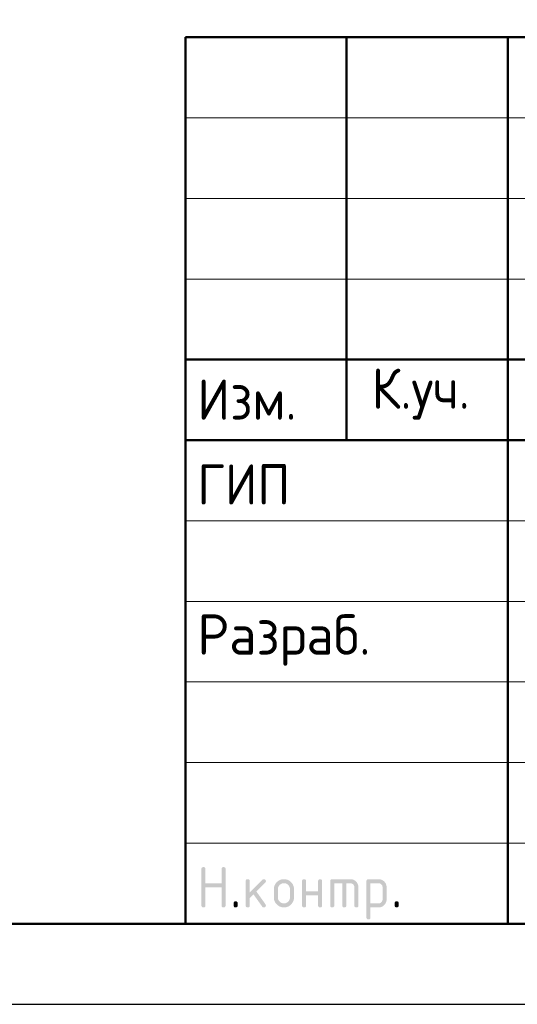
# Model space of a CAD drawing. Header units: millimetres. Extents: x -5 to 21005, y -5 to 14855.
# Tile 2 of 14: x 10986 to 12530, y 0 to 3055. Entities that reach past the tile are written whole.
import ezdxf

# ---------------------------------------------------------------- set-up
doc = ezdxf.new("R2010")
doc.units = ezdxf.units.MM
doc.layers.add('Standard', color=7, linetype='Continuous', lineweight=25)
doc.styles.add('ISOCPEUR', font='txt')

msp = doc.modelspace()

# ---------------------------------------------------------------- hatches: boundary and pattern name
at = {"layer": 'Standard', "linetype": 'Continuous', "lineweight": 25, "transparency": 33554687}
for points in [[(11549.5, 306.9), (11549.5, 419.4), (11549.5, 420.2), (11549.6, 420.9), (11549.7, 421.5), (11549.9, 422.1), (11550.1, 422.7), (11550.4, 423.2), (11550.7, 423.7), (11551.1, 424.1), (11551.5, 424.5), (11552, 424.8), (11552.5, 425.1), (11553.1, 425.3), (11553.6, 425.4), (11554.3, 425.5), (11555, 425.6), (11555.8, 425.6), (11556.6, 425.6), (11557.3, 425.5), (11558, 425.4), (11558.5, 425.3), (11559.1, 425.1), (11559.6, 424.8), (11560.1, 424.5), (11560.5, 424.1), (11560.9, 423.7), (11561.2, 423.2), (11561.5, 422.7), (11561.7, 422.1), (11561.9, 421.5), (11562, 420.9), (11562.1, 420.2), (11562.1, 419.4), (11562.1, 375.7), (11611.9, 375.7), (11611.9, 419.4), (11611.9, 420.2), (11612, 420.9), (11612.1, 421.5), (11612.3, 422.1), (11612.5, 422.7), (11612.8, 423.2), (11613.1, 423.7), (11613.5, 424.1), (11613.9, 424.5), (11614.4, 424.8), (11614.9, 425.1), (11615.4, 425.3), (11616, 425.4), (11616.7, 425.5), (11617.4, 425.6), (11618.2, 425.6), (11619, 425.6), (11619.7, 425.5), (11620.3, 425.4), (11620.9, 425.3), (11621.5, 425.1), (11622, 424.8), (11622.5, 424.5), (11622.9, 424.1), (11623.3, 423.7), (11623.6, 423.2), (11623.9, 422.7), (11624.1, 422.1), (11624.3, 421.5), (11624.3, 420.9), (11624.4, 420.2), (11624.4, 419.4), (11624.4, 306.9), (11624.4, 306.1), (11624.3, 305.4), (11624.3, 304.7), (11624.1, 304.2), (11623.9, 303.6), (11623.6, 303.1), (11623.3, 302.6), (11622.9, 302.2), (11622.5, 301.8), (11622, 301.5), (11621.5, 301.2), (11620.9, 301), (11620.3, 300.8), (11619.7, 300.7), (11619, 300.6), (11618.2, 300.6), (11617.4, 300.6), (11616.7, 300.7), (11616, 300.8), (11615.4, 301), (11614.9, 301.2), (11614.4, 301.5), (11613.9, 301.8), (11613.5, 302.2), (11613.1, 302.6), (11612.8, 303.1), (11612.5, 303.6), (11612.3, 304.2), (11612.1, 304.7), (11612, 305.4), (11611.9, 306.1), (11611.9, 306.9), (11611.9, 363.1), (11562.1, 363.1), (11562.1, 306.9), (11562.1, 306.1), (11562, 305.4), (11561.9, 304.7), (11561.7, 304.2), (11561.5, 303.6), (11561.2, 303.1), (11560.9, 302.6), (11560.5, 302.2), (11560.1, 301.8), (11559.6, 301.5), (11559.1, 301.2), (11558.5, 301), (11558, 300.8), (11557.3, 300.7), (11556.6, 300.6), (11555.8, 300.6), (11555, 300.6), (11554.3, 300.7), (11553.6, 300.8), (11553.1, 301), (11552.5, 301.2), (11552, 301.5), (11551.5, 301.8), (11551.1, 302.2), (11550.7, 302.6), (11550.4, 303.1), (11550.1, 303.6), (11549.9, 304.2), (11549.7, 304.7), (11549.6, 305.4), (11549.5, 306.1)], [(11699.5, 347), (11738.8, 386.3), (11739.2, 386.7), (11739.7, 387.1), (11740.2, 387.4), (11740.8, 387.6), (11741.3, 387.9), (11741.9, 388), (11742.5, 388.1), (11743.2, 388.1), (11744, 388.1), (11744.7, 388), (11745.4, 387.9), (11745.9, 387.7), (11746.5, 387.5), (11747, 387.2), (11747.5, 386.9), (11747.9, 386.5), (11748.3, 386.1), (11748.6, 385.6), (11748.9, 385.1), (11749.1, 384.6), (11749.3, 384), (11749.4, 383.3), (11749.5, 382.6), (11749.5, 381.8), (11749.5, 381.2), (11749.3, 380.6), (11749.2, 380.1), (11749, 379.5), (11748.7, 379), (11748.4, 378.5), (11748, 378), (11747.6, 377.5), (11720.1, 350), (11748.2, 310.5), (11748.8, 309.6), (11749.1, 308.7), (11749.5, 307.8), (11749.5, 306.8), (11749.5, 306), (11749.4, 305.4), (11749.3, 304.7), (11749.1, 304.1), (11748.9, 303.5), (11748.6, 303), (11748.3, 302.6), (11747.9, 302.2), (11747.5, 301.8), (11747, 301.5), (11746.5, 301.2), (11745.9, 301), (11745.4, 300.8), (11744.7, 300.7), (11744, 300.6), (11743.2, 300.6), (11742.4, 300.6), (11741.6, 300.8), (11740.9, 301), (11740.2, 301.3), (11739.6, 301.6), (11739, 302.1), (11738.5, 302.6), (11738, 303.3), (11711.1, 341.1), (11699.5, 329.4), (11699.5, 306.9), (11699.5, 306.1), (11699.4, 305.4), (11699.3, 304.7), (11699.1, 304.2), (11698.9, 303.6), (11698.6, 303.1), (11698.3, 302.6), (11697.9, 302.2), (11697.5, 301.8), (11697, 301.5), (11696.5, 301.2), (11696, 301), (11695.4, 300.8), (11694.7, 300.7), (11694, 300.6), (11693.2, 300.6), (11692.4, 300.6), (11691.7, 300.7), (11691.1, 300.8), (11690.5, 301), (11689.9, 301.2), (11689.4, 301.5), (11688.9, 301.8), (11688.5, 302.2), (11688.1, 302.6), (11687.8, 303.1), (11687.5, 303.6), (11687.3, 304.2), (11687.1, 304.7), (11687, 305.4), (11687, 306.1), (11687, 306.9), (11687, 381.8), (11687, 382.6), (11687, 383.3), (11687.1, 384), (11687.3, 384.6), (11687.5, 385.1), (11687.8, 385.6), (11688.1, 386.1), (11688.5, 386.5), (11688.9, 386.9), (11689.4, 387.2), (11689.9, 387.5), (11690.5, 387.7), (11691.1, 387.9), (11691.7, 388), (11692.4, 388.1), (11693.2, 388.1), (11694, 388.1), (11694.7, 388), (11695.4, 387.9), (11696, 387.7), (11696.5, 387.5), (11697, 387.2), (11697.5, 386.9), (11697.9, 386.5), (11698.3, 386.1), (11698.6, 385.6), (11698.9, 385.1), (11699.1, 384.6), (11699.3, 384), (11699.4, 383.3), (11699.5, 382.6), (11699.5, 381.8)], [(11874.3, 338.1), (11874.3, 306.9), (11874.3, 306.1), (11874.2, 305.4), (11874.1, 304.7), (11873.9, 304.2), (11873.7, 303.6), (11873.5, 303.1), (11873.2, 302.6), (11872.8, 302.2), (11872.4, 301.8), (11871.9, 301.5), (11871.4, 301.2), (11870.8, 301), (11870.2, 300.8), (11869.5, 300.7), (11868.9, 300.6), (11868.1, 300.6), (11867.3, 300.6), (11866.6, 300.7), (11865.9, 300.8), (11865.3, 301), (11864.7, 301.2), (11864.3, 301.5), (11863.8, 301.8), (11863.4, 302.2), (11863, 302.6), (11862.7, 303.1), (11862.4, 303.6), (11862.2, 304.2), (11862, 304.7), (11861.9, 305.4), (11861.8, 306.1), (11861.8, 306.9), (11861.8, 381.8), (11861.8, 382.6), (11861.9, 383.3), (11862, 384), (11862.2, 384.6), (11862.4, 385.1), (11862.7, 385.6), (11863, 386.1), (11863.4, 386.5), (11863.8, 386.9), (11864.3, 387.2), (11864.7, 387.5), (11865.3, 387.7), (11865.9, 387.9), (11866.6, 388), (11867.3, 388.1), (11868.1, 388.1), (11868.9, 388.1), (11869.5, 388), (11870.2, 387.9), (11870.8, 387.7), (11871.4, 387.5), (11871.9, 387.2), (11872.4, 386.9), (11872.8, 386.5), (11873.2, 386.1), (11873.5, 385.6), (11873.7, 385.2), (11873.9, 384.6), (11874.1, 384), (11874.2, 383.3), (11874.3, 382.6), (11874.3, 381.8), (11874.3, 350.6), (11911.7, 350.6), (11911.7, 381.8), (11911.7, 382.6), (11911.8, 383.3), (11911.9, 384), (11912.1, 384.6), (11912.3, 385.2), (11912.6, 385.6), (11912.8, 386.1), (11913.2, 386.5), (11913.6, 386.9), (11914.1, 387.2), (11914.6, 387.5), (11915.2, 387.7), (11915.8, 387.9), (11916.5, 388), (11917.1, 388.1), (11917.9, 388.1), (11918.7, 388.1), (11919.4, 388), (11920.1, 387.9), (11920.7, 387.7), (11921.3, 387.5), (11921.7, 387.2), (11922.2, 386.9), (11922.6, 386.5), (11923, 386.1), (11923.3, 385.6), (11923.6, 385.1), (11923.8, 384.6), (11924, 384), (11924.1, 383.3), (11924.2, 382.6), (11924.2, 381.8), (11924.2, 306.9), (11924.2, 306.1), (11924.1, 305.4), (11924, 304.7), (11923.8, 304.2), (11923.6, 303.6), (11923.3, 303.1), (11923, 302.6), (11922.6, 302.2), (11922.2, 301.8), (11921.7, 301.5), (11921.3, 301.2), (11920.7, 301), (11920.1, 300.8), (11919.4, 300.7), (11918.7, 300.6), (11917.9, 300.6), (11917.1, 300.6), (11916.5, 300.7), (11915.8, 300.8), (11915.2, 301), (11914.6, 301.2), (11914.1, 301.5), (11913.6, 301.8), (11913.2, 302.2), (11912.8, 302.6), (11912.6, 303.1), (11912.3, 303.6), (11912.1, 304.2), (11911.9, 304.7), (11911.8, 305.4), (11911.7, 306.1), (11911.7, 306.9), (11911.7, 338.1)], [(11955.5, 388.1), (12011.7, 388.1), (12013, 388.1), (12014.2, 388), (12015.5, 387.8), (12016.7, 387.6), (12017.9, 387.4), (12019.1, 387.1), (12020.2, 386.7), (12021.3, 386.3), (12022.4, 385.8), (12023.5, 385.2), (12024.5, 384.7), (12025.5, 384), (12026.6, 383.3), (12027.5, 382.5), (12028.5, 381.7), (12029.4, 380.8), (12030.3, 379.9), (12031.1, 378.9), (12031.9, 378), (12032.6, 376.9), (12033.3, 375.9), (12033.8, 374.9), (12034.4, 373.8), (12034.8, 372.7), (12035.3, 371.6), (12035.6, 370.5), (12036, 369.3), (12036.2, 368.1), (12036.4, 366.9), (12036.6, 365.6), (12036.7, 364.4), (12036.7, 363.1), (12036.7, 306.9), (12036.7, 306.1), (12036.6, 305.4), (12036.5, 304.7), (12036.3, 304.2), (12036.1, 303.6), (12035.8, 303.1), (12035.5, 302.6), (12035.1, 302.2), (12034.7, 301.8), (12034.2, 301.5), (12033.7, 301.2), (12033.1, 301), (12032.6, 300.8), (12031.9, 300.7), (12031.2, 300.6), (12030.4, 300.6), (12029.6, 300.6), (12028.9, 300.7), (12028.3, 300.8), (12027.7, 301), (12027.1, 301.2), (12026.6, 301.5), (12026.1, 301.8), (12025.7, 302.2), (12025.3, 302.6), (12025, 303.1), (12024.7, 303.6), (12024.5, 304.2), (12024.3, 304.7), (12024.2, 305.4), (12024.1, 306.1), (12024.1, 306.9), (12024.1, 363.1), (12024.1, 364.4), (12023.9, 365.6), (12023.7, 366.8), (12023.2, 367.9), (12022.8, 369), (12022.1, 370.1), (12021.5, 371.1), (12020.6, 372), (12019.7, 372.9), (12018.7, 373.5), (12017.7, 374.2), (12016.5, 374.7), (12015.4, 375.1), (12014.2, 375.3), (12013, 375.5), (12011.7, 375.5), (11999.2, 375.5), (11999.2, 306.9), (11999.2, 306.1), (11999.1, 305.4), (11999, 304.7), (11998.8, 304.2), (11998.6, 303.6), (11998.3, 303.1), (11998, 302.6), (11997.7, 302.2), (11997.3, 301.8), (11996.8, 301.5), (11996.3, 301.2), (11995.7, 301), (11995.1, 300.8), (11994.4, 300.7), (11993.7, 300.6), (11993, 300.6), (11992.2, 300.6), (11991.5, 300.7), (11990.8, 300.8), (11990.2, 301), (11989.6, 301.2), (11989.1, 301.5), (11988.7, 301.8), (11988.3, 302.2), (11987.9, 302.6), (11987.6, 303.1), (11987.3, 303.6), (11987.1, 304.2), (11986.9, 304.7), (11986.8, 305.4), (11986.7, 306.1), (11986.7, 306.9), (11986.7, 375.5), (11961.8, 375.5), (11961.8, 306.9), (11961.8, 306.1), (11961.7, 305.4), (11961.6, 304.7), (11961.4, 304.2), (11961.2, 303.6), (11960.9, 303.1), (11960.6, 302.6), (11960.2, 302.2), (11959.8, 301.8), (11959.3, 301.5), (11958.8, 301.2), (11958.2, 301), (11957.7, 300.8), (11957, 300.7), (11956.3, 300.6), (11955.5, 300.6), (11954.7, 300.6), (11954, 300.7), (11953.4, 300.8), (11952.8, 301), (11952.2, 301.2), (11951.7, 301.5), (11951.2, 301.8), (11950.8, 302.2), (11950.4, 302.6), (11950.1, 303.1), (11949.8, 303.6), (11949.6, 304.2), (11949.4, 304.7), (11949.3, 305.4), (11949.2, 306.1), (11949.2, 306.9), (11949.2, 381.8), (11949.2, 382.6), (11949.3, 383.3), (11949.4, 384), (11949.6, 384.6), (11949.8, 385.1), (11950.1, 385.6), (11950.4, 386.1), (11950.8, 386.5), (11951.2, 386.9), (11951.7, 387.2), (11952.2, 387.5), (11952.8, 387.7), (11953.3, 387.9), (11954, 388), (11954.7, 388.1)], [(11649.5, 313.2), (11649.5, 313.9), (11649.6, 314.6), (11649.7, 315.3), (11649.9, 315.9), (11650.1, 316.5), (11650.4, 317), (11650.7, 317.5), (11651.1, 317.9), (11651.5, 318.3), (11651.9, 318.5), (11652.4, 318.8), (11653, 319), (11653.6, 319.2), (11654.3, 319.3), (11655, 319.4), (11655.8, 319.4), (11656.5, 319.4), (11657.2, 319.3), (11657.9, 319.2), (11658.5, 319), (11659.1, 318.8), (11659.6, 318.5), (11660.1, 318.3), (11660.4, 317.9), (11660.8, 317.5), (11661.1, 317), (11661.4, 316.5), (11661.6, 315.9), (11661.8, 315.3), (11661.9, 314.6), (11662, 313.9), (11662, 313.2), (11662, 306.9), (11662, 306.1), (11661.9, 305.4), (11661.8, 304.8), (11661.6, 304.2), (11661.4, 303.6), (11661.1, 303.1), (11660.8, 302.6), (11660.4, 302.2), (11660.1, 301.8), (11659.6, 301.5), (11659.1, 301.2), (11658.5, 301), (11657.9, 300.8), (11657.2, 300.7), (11656.5, 300.6), (11655.8, 300.6), (11655, 300.6), (11654.3, 300.7), (11653.6, 300.8), (11653, 301), (11652.4, 301.2), (11651.9, 301.5), (11651.5, 301.8), (11651.1, 302.2), (11650.7, 302.6), (11650.4, 303.1), (11650.1, 303.6), (11649.9, 304.2), (11649.7, 304.8), (11649.6, 305.4), (11649.5, 306.1), (11649.5, 306.9)], [(12149.1, 313.2), (12149.1, 313.9), (12149.2, 314.6), (12149.3, 315.3), (12149.5, 315.9), (12149.7, 316.5), (12150, 317), (12150.3, 317.5), (12150.7, 317.9), (12151.1, 318.3), (12151.6, 318.5), (12152.1, 318.8), (12152.7, 319), (12153.3, 319.2), (12153.9, 319.3), (12154.6, 319.4), (12155.4, 319.4), (12156.2, 319.4), (12156.9, 319.3), (12157.6, 319.2), (12158.2, 319), (12158.7, 318.8), (12159.2, 318.5), (12159.7, 318.3), (12160.1, 317.9), (12160.5, 317.5), (12160.8, 317), (12161.1, 316.5), (12161.3, 315.9), (12161.5, 315.3), (12161.6, 314.6), (12161.7, 313.9), (12161.7, 313.2), (12161.7, 306.9), (12161.7, 306.1), (12161.6, 305.4), (12161.5, 304.8), (12161.3, 304.2), (12161.1, 303.6), (12160.8, 303.1), (12160.5, 302.6), (12160.1, 302.2), (12159.7, 301.8), (12159.2, 301.5), (12158.7, 301.2), (12158.2, 301), (12157.6, 300.8), (12156.9, 300.7), (12156.2, 300.6), (12155.4, 300.6), (12154.6, 300.6), (12153.9, 300.7), (12153.3, 300.8), (12152.7, 301), (12152.1, 301.2), (12151.6, 301.5), (12151.1, 301.8), (12150.7, 302.2), (12150.3, 302.6), (12150, 303.1), (12149.7, 303.6), (12149.5, 304.2), (12149.3, 304.8), (12149.2, 305.4), (12149.1, 306.1), (12149.1, 306.9)]]:
    msp.add_hatch(color=7, dxfattribs=at).paths.add_polyline_path(points, flags=16)
h = msp.add_hatch(color=7, dxfattribs=at)
h.paths.add_polyline_path([(11774.4, 331.9), (11774.4, 356.8), (11774.4, 358.5), (11774.5, 360), (11774.7, 361.6), (11775, 363.1), (11775.2, 364.6), (11775.7, 366), (11776.1, 367.5), (11776.7, 368.9), (11777.2, 370.2), (11777.9, 371.6), (11778.7, 372.9), (11779.5, 374.1), (11780.4, 375.4), (11781.4, 376.6), (11782.4, 377.8), (11783.5, 378.9), (11784.6, 380.1), (11785.8, 381.1), (11787, 382.1), (11788.3, 382.9), (11789.6, 383.8), (11790.9, 384.5), (11792.2, 385.2), (11793.6, 385.8), (11795, 386.4), (11796.4, 386.8), (11797.8, 387.2), (11799.3, 387.5), (11800.8, 387.8), (11802.4, 387.9), (11804, 388.1), (11805.6, 388.1), (11807.2, 388.1), (11808.8, 387.9), (11810.4, 387.8), (11811.9, 387.5), (11813.4, 387.2), (11814.8, 386.8), (11816.3, 386.4), (11817.7, 385.8), (11819.1, 385.3), (11820.4, 384.5), (11821.7, 383.8), (11823, 383), (11824.2, 382.1), (11825.4, 381.2), (11826.6, 380.2), (11827.7, 379), (11828.9, 377.9), (11829.9, 376.7), (11830.8, 375.5), (11831.7, 374.3), (11832.5, 373), (11833.2, 371.7), (11833.9, 370.4), (11834.5, 369), (11835.1, 367.6), (11835.5, 366.1), (11835.9, 364.7), (11836.2, 363.2), (11836.5, 361.7), (11836.6, 360.1), (11836.8, 358.5), (11836.8, 356.8), (11836.8, 331.9), (11836.8, 330.2), (11836.6, 328.7), (11836.5, 327.1), (11836.2, 325.6), (11835.9, 324.1), (11835.5, 322.7), (11835.1, 321.2), (11834.5, 319.9), (11833.9, 318.5), (11833.2, 317.2), (11832.5, 315.8), (11831.6, 314.6), (11830.8, 313.3), (11829.8, 312.1), (11828.8, 310.9), (11827.6, 309.8), (11826.5, 308.6), (11825.3, 307.6), (11824.1, 306.6), (11822.8, 305.8), (11821.6, 304.9), (11820.3, 304.2), (11818.9, 303.5), (11817.6, 302.9), (11816.2, 302.4), (11814.7, 301.9), (11813.3, 301.5), (11811.8, 301.2), (11810.3, 300.9), (11808.7, 300.8), (11807.2, 300.6), (11805.6, 300.6), (11804, 300.6), (11802.4, 300.8), (11800.8, 300.9), (11799.3, 301.2), (11797.8, 301.5), (11796.4, 301.9), (11795, 302.4), (11793.6, 302.9), (11792.2, 303.5), (11790.9, 304.2), (11789.6, 304.9), (11788.3, 305.8), (11787, 306.6), (11785.8, 307.6), (11784.6, 308.6), (11783.5, 309.8), (11782.4, 310.9), (11781.4, 312.1), (11780.4, 313.3), (11779.5, 314.6), (11778.7, 315.8), (11777.9, 317.2), (11777.2, 318.5), (11776.7, 319.9), (11776.1, 321.2), (11775.7, 322.7), (11775.2, 324.1), (11775, 325.6), (11774.7, 327.1), (11774.5, 328.7), (11774.4, 330.2)], flags=16)
h.paths.add_polyline_path([(11824.2, 331.9), (11824.2, 356.9), (11824.2, 358.8), (11823.9, 360.6), (11823.6, 362.4), (11822.9, 364.1), (11822.2, 365.8), (11821.2, 367.3), (11820.1, 368.8), (11818.8, 370.2), (11817.4, 371.5), (11815.9, 372.6), (11814.4, 373.6), (11812.7, 374.3), (11811.1, 375), (11809.3, 375.3), (11807.5, 375.6), (11805.6, 375.6), (11803.6, 375.6), (11801.8, 375.3), (11800.1, 375), (11798.4, 374.3), (11796.8, 373.6), (11795.2, 372.6), (11793.7, 371.5), (11792.4, 370.2), (11791, 368.8), (11790, 367.3), (11789, 365.8), (11788.3, 364.1), (11787.6, 362.4), (11787.2, 360.6), (11786.9, 358.8), (11786.9, 356.9), (11786.9, 331.9), (11786.9, 329.9), (11787.2, 328.1), (11787.6, 326.3), (11788.3, 324.7), (11788.9, 323), (11790, 321.5), (11791, 320), (11792.3, 318.6), (11793.7, 317.2), (11795.2, 316.2), (11796.7, 315.2), (11798.3, 314.5), (11800, 313.8), (11801.8, 313.5), (11803.6, 313.2), (11805.6, 313.2), (11807.5, 313.2), (11809.3, 313.5), (11811.1, 313.9), (11812.7, 314.5), (11814.4, 315.2), (11815.9, 316.3), (11817.4, 317.3), (11818.8, 318.7), (11820.1, 320), (11821.2, 321.5), (11822.2, 323.1), (11822.9, 324.7), (11823.6, 326.4), (11823.9, 328.2), (11824.2, 330)])
h = msp.add_hatch(color=7, dxfattribs=at)
h.paths.add_polyline_path([(12061.7, 381.8), (12061.7, 382.6), (12061.8, 383.3), (12061.9, 384), (12062.1, 384.6), (12062.3, 385.1), (12062.6, 385.6), (12062.9, 386.1), (12063.3, 386.5), (12063.7, 386.9), (12064.2, 387.2), (12064.6, 387.5), (12065.2, 387.7), (12065.8, 387.9), (12066.5, 388), (12067.2, 388.1), (12068, 388.1), (12099.1, 388.1), (12100.5, 388.1), (12101.7, 388), (12103, 387.8), (12104.2, 387.6), (12105.4, 387.4), (12106.6, 387.1), (12107.7, 386.7), (12108.8, 386.3), (12109.9, 385.8), (12111, 385.2), (12112, 384.7), (12113, 384), (12114.1, 383.3), (12115, 382.5), (12116, 381.7), (12116.9, 380.8), (12117.8, 379.9), (12118.6, 379), (12119.4, 378), (12120, 377), (12120.7, 376), (12121.3, 374.9), (12121.8, 373.9), (12122.3, 372.8), (12122.7, 371.7), (12123.1, 370.5), (12123.4, 369.4), (12123.6, 368.1), (12123.9, 366.9), (12124, 365.7), (12124.1, 364.4), (12124.1, 363.1), (12124.1, 325.6), (12124.1, 324.3), (12124, 323.1), (12123.9, 321.8), (12123.6, 320.6), (12123.4, 319.4), (12123.1, 318.3), (12122.7, 317.1), (12122.3, 316), (12121.8, 314.9), (12121.3, 313.8), (12120.7, 312.8), (12120, 311.8), (12119.4, 310.8), (12118.6, 309.8), (12117.8, 308.8), (12116.9, 307.9), (12116, 307), (12115, 306.2), (12114.1, 305.4), (12113.1, 304.7), (12112.1, 304.1), (12111, 303.5), (12109.9, 302.9), (12108.8, 302.5), (12107.7, 302), (12106.6, 301.7), (12105.4, 301.3), (12104.2, 301.1), (12103, 300.9), (12101.7, 300.8), (12100.5, 300.6), (12099.2, 300.6), (12074.2, 300.6), (12074.2, 269.4), (12074.2, 268.7), (12074.1, 268), (12074, 267.3), (12073.8, 266.7), (12073.7, 266.1), (12073.4, 265.6), (12073.1, 265.1), (12072.7, 264.7), (12072.3, 264.4), (12071.8, 264.1), (12071.3, 263.8), (12070.7, 263.6), (12070.1, 263.4), (12069.4, 263.3), (12068.8, 263.2), (12068, 263.2), (12067.2, 263.2), (12066.5, 263.3), (12065.8, 263.4), (12065.2, 263.6), (12064.7, 263.8), (12064.2, 264.1), (12063.7, 264.4), (12063.3, 264.8), (12062.9, 265.1), (12062.6, 265.6), (12062.3, 266.1), (12062.1, 266.7), (12061.9, 267.3), (12061.8, 268), (12061.7, 268.7), (12061.7, 269.4)], flags=16)
h.paths.add_polyline_path([(12074.2, 375.5), (12074.2, 313.2), (12099.1, 313.2), (12100.4, 313.2), (12101.6, 313.4), (12102.8, 313.6), (12103.9, 314.1), (12105, 314.5), (12106, 315.2), (12107, 315.9), (12107.9, 316.8), (12108.9, 317.7), (12109.5, 318.7), (12110.2, 319.7), (12110.7, 320.8), (12111.1, 321.9), (12111.4, 323.1), (12111.6, 324.3), (12111.6, 325.6), (12111.6, 363.1), (12111.6, 364.4), (12111.4, 365.6), (12111.1, 366.8), (12110.7, 367.9), (12110.2, 369.1), (12109.6, 370.1), (12108.9, 371.1), (12108, 372), (12107.1, 372.9), (12106.1, 373.5), (12105.1, 374.2), (12104, 374.7), (12102.9, 375.1), (12101.7, 375.3), (12100.5, 375.5), (12099.1, 375.5)])

# ---------------------------------------------------------------- linework, layer by layer
at = {"layer": 'Standard', "color": 7, "linetype": 'Continuous', "lineweight": 50, "transparency": 33554687}
for p, q in [((11500, 250), (11500, 3000)), ((11500, 3000), (20750, 3000)), ((12000, 1750), (12000, 3000)), ((12500, 250), (12500, 3000)), ((11500, 2000), (14750, 2000)), ((11500, 2000), (14750, 2000)), ((11500, 1750), (14750, 1750)), ((11500, 1750), (14750, 1750))]:
    msp.add_line(p, q, dxfattribs=at)
at = {"layer": 'Standard', "color": 7, "linetype": 'Continuous', "lineweight": 13, "transparency": 33554687}
for p, q in [((11500, 2750), (14750, 2750)), ((11500, 2500), (14750, 2500)), ((11500, 2250), (14750, 2250)), ((11500, 1500), (14750, 1500)), ((11500, 1250), (14750, 1250)), ((11500, 1250), (14750, 1250)), ((11500, 1000), (14750, 1000)), ((11500, 1000), (14750, 1000)), ((11500, 750), (14750, 750)), ((11500, 500), (14750, 500))]:
    msp.add_line(p, q, dxfattribs=at)
at = {"layer": 'Standard', "color": 7, "linetype": 'Continuous', "lineweight": 25, "transparency": 33554687}
msp.add_line((11500, 250), (20750, 250), dxfattribs=at)
msp.add_line((11500, 250), (20750, 250), dxfattribs=at)
msp.add_line((11500, 250), (20750, 250), dxfattribs=at)
msp.add_lwpolyline([(0, 0), (21000, 0), (21000, 14850), (0, 14850), (0, 0)], close=True, dxfattribs=at)
at = {"layer": 'Standard', "color": 7, "linetype": 'Continuous', "lineweight": 50, "transparency": 33554687}
msp.add_lwpolyline([(1000, 14600), (20750, 14600), (20750, 250), (1000, 250), (1000, 14600)], close=True, dxfattribs=at)
at = {"layer": 'Standard', "color": 7, "linetype": 'Continuous', "lineweight": 25, "transparency": 33554687}
msp.add_lwpolyline([(20750, 3000), (11500, 3000), (11500, 250), (20750, 250), (20750, 3000)], dxfattribs=at)

# ---------------------------------------------------------------- texts
at = {"layer": 'Standard', "color": 7, "linetype": 'Continuous', "lineweight": 25, "transparency": 33554687, "char_height": 125, "attachment_point": 7, "style": 'ISOCPEUR'}
for s, insert, width in [('\\W0.93;Изм.', (11537, 1813.8), 376.448), ('\\W0.93;К.уч.', (12078, 1813.8), 408.006), ('\\W0.92;ГИП', (11537, 1550.6), 344.81), ('\\W0.96;Разраб.', (11537, 1050.6), 653.281)]:
    msp.add_mtext(s, dxfattribs=dict(at, insert=insert, width=width))

doc.saveas('drawing.dxf')
